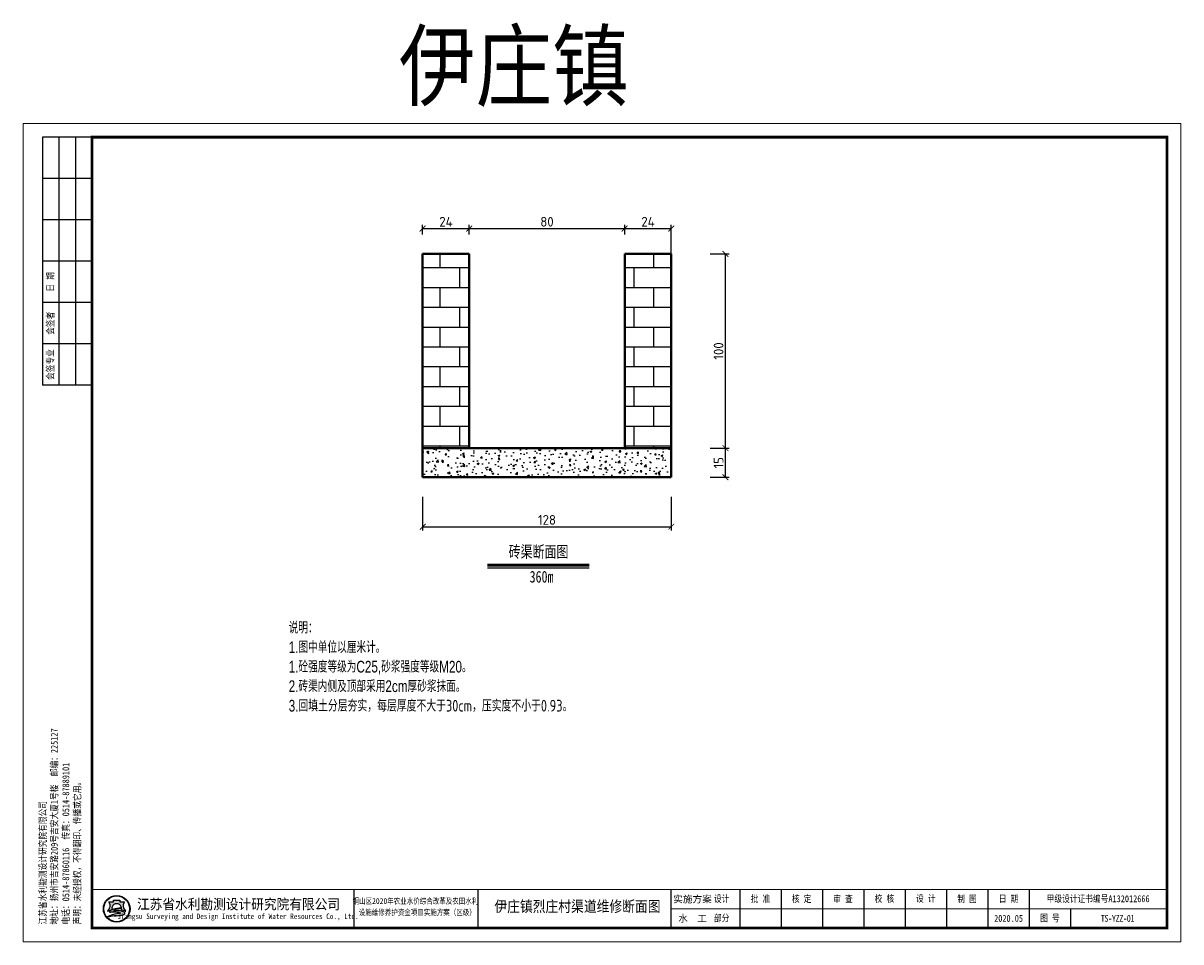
# Model space of a CAD drawing. Header units: millimetres. Extents: x 30754 to 36694, y 10642 to 15356.
import ezdxf
from ezdxf.enums import TextEntityAlignment as Align

# ---------------------------------------------------------------- set-up
doc = ezdxf.new("R2010")
doc.units = ezdxf.units.MM
doc.layers.add('实线', color=1, linetype='Continuous', lineweight=40)
doc.layers.add('钢筋表', color=1, linetype='Continuous')
doc.styles.add('HZTXT', font='hztxt_e.shx', dxfattribs={"width": 0.75, "bigfont": 'hztxt.shx'})
doc.styles.get("Standard").update_dxf_attribs({"font": 'tssdeng.shx', "bigfont": 'hztxt.shx'})
doc.styles.add('图框', font='仿宋_GB2312.TTF', dxfattribs={"width": 0.8, "height": 4})
doc.styles.add('图框仿宋', font='仿宋_GB2312.TTF', dxfattribs={"width": 0.85})
doc.dimstyles.new('10的比例', dxfattribs={"dimtxt": 50, "dimasz": 30, "dimexe": 20, "dimexo": 100, "dimgap": 10, "dimtad": 1, "dimdec": 0, "dimlfac": 0.1, "dimdsep": 46, "dimtxsty": 'Standard', "dimblk": 'ARCHTICK', "dimcen": 2.5, "dimadec": 0, "dimazin": 0, "dimtfac": 1, "dimtdec": 0, "dimtmove": 2, "dimatfit": 2, "dimldrblk": 'ARCHTICK', "dimfxl": 0, "dimarcsym": 0})

# ---------------------------------------------------------------- blocks, each defined once
blk = doc.blocks.new('_ArchTick')
at = {"color": 0, "linetype": 'ByBlock', "const_width": 0.15}
blk.add_lwpolyline([(-0.5, -0.5), (0.5, 0.5)], dxfattribs=at)
blk = doc.blocks.new('*D53')
at = {"color": 0, "lineweight": -2}
for p, q in [((32803.92365660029, 12925.56860654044), (32803.92365660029, 12752.04407821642)), ((34079.73746177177, 12925.56860654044), (34079.73746177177, 12752.04407821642)), ((32803.92365660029, 12772.04407821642), (34079.73746177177, 12772.04407821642))]:
    blk.add_line(p, q, dxfattribs=at)
at = {"layer": 'Defpoints', "color": 0}
for p in [(32803.92365660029, 13025.56860654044), (34079.73746177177, 13025.56860654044), (34079.73746177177, 12772.04407821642)]:
    blk.add_point(p, dxfattribs=at)
at = {"color": 0, "lineweight": -2, "xscale": 30, "yscale": 30, "zscale": 30, "rotation": 180}
blk.add_blockref('_ArchTick', (32803.92365660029, 12772.04407821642), dxfattribs=at)
at = {"color": 0, "lineweight": -2, "xscale": 30, "yscale": 30, "zscale": 30}
blk.add_blockref('_ArchTick', (34079.73746177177, 12772.04407821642), dxfattribs=at)
at = {"color": 0, "insert": (33441.83055918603, 12807.04407821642), "char_height": 50, "attachment_point": 5}
blk.add_mtext('128', dxfattribs=at)
blk = doc.blocks.new('*D54')
at = {"color": 0, "lineweight": -2}
for p, q in [((32803.92365660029, 14272.20412148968), (32803.92365660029, 14322.2037407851)), ((33043.06114329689, 14272.20412148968), (33043.06114329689, 14322.2037407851)), ((32803.92365660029, 14302.2037407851), (33043.06114329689, 14302.2037407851))]:
    blk.add_line(p, q, dxfattribs=at)
at = {"layer": 'Defpoints', "color": 0}
for p in [(33043.06114329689, 14302.2037407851), (32803.92365660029, 14172.20412148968), (33043.06114329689, 14172.20412148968)]:
    blk.add_point(p, dxfattribs=at)
at = {"color": 0, "lineweight": -2, "xscale": 30, "yscale": 30, "zscale": 30, "rotation": 180}
blk.add_blockref('_ArchTick', (32803.92365660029, 14302.2037407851), dxfattribs=at)
at = {"color": 0, "lineweight": -2, "xscale": 30, "yscale": 30, "zscale": 30}
blk.add_blockref('_ArchTick', (33043.06114329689, 14302.2037407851), dxfattribs=at)
at = {"color": 0, "insert": (32923.49239994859, 14337.2037407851), "char_height": 50, "attachment_point": 5}
blk.add_mtext('24', dxfattribs=at)
blk = doc.blocks.new('*D55')
at = {"color": 0, "lineweight": -2}
for p, q in [((33043.06114329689, 14272.20412148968), (33043.06114329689, 14322.2037407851)), ((33840.60003376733, 14272.20412148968), (33840.60003376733, 14322.2037407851)), ((33043.06114329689, 14302.2037407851), (33840.60003376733, 14302.2037407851))]:
    blk.add_line(p, q, dxfattribs=at)
at = {"layer": 'Defpoints', "color": 0}
for p in [(33840.60003376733, 14302.2037407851), (33043.06114329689, 14172.20412148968), (33840.60003376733, 14172.20412148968)]:
    blk.add_point(p, dxfattribs=at)
at = {"color": 0, "lineweight": -2, "xscale": 30, "yscale": 30, "zscale": 30, "rotation": 180}
blk.add_blockref('_ArchTick', (33043.06114329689, 14302.2037407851), dxfattribs=at)
at = {"color": 0, "lineweight": -2, "xscale": 30, "yscale": 30, "zscale": 30}
blk.add_blockref('_ArchTick', (33840.60003376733, 14302.2037407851), dxfattribs=at)
at = {"color": 0, "insert": (33441.83058853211, 14337.2037407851), "char_height": 50, "attachment_point": 5}
blk.add_mtext('80', dxfattribs=at)
blk = doc.blocks.new('*D50')
at = {"color": 0, "lineweight": -2}
for p, q in [((33840.60003376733, 14272.20412148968), (33840.60003376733, 14322.2037407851)), ((34079.73746177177, 14172.20412148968), (34079.73746177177, 14322.2037407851)), ((33840.60003376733, 14302.2037407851), (34079.73746177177, 14302.2037407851))]:
    blk.add_line(p, q, dxfattribs=at)
at = {"layer": 'Defpoints', "color": 0}
for p in [(34079.73746177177, 14302.2037407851), (33840.60003376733, 14172.20412148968), (34079.73746177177, 14072.20412148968)]:
    blk.add_point(p, dxfattribs=at)
at = {"color": 0, "lineweight": -2, "xscale": 30, "yscale": 30, "zscale": 30, "rotation": 180}
blk.add_blockref('_ArchTick', (33840.60003376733, 14302.2037407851), dxfattribs=at)
at = {"color": 0, "lineweight": -2, "xscale": 30, "yscale": 30, "zscale": 30}
blk.add_blockref('_ArchTick', (34079.73746177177, 14302.2037407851), dxfattribs=at)
at = {"color": 0, "insert": (33960.16874776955, 14337.2037407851), "char_height": 50, "attachment_point": 5}
blk.add_mtext('24', dxfattribs=at)
blk = doc.blocks.new('*D51')
at = {"color": 0, "lineweight": -2}
for p, q in [((34279.73746177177, 13175.56860654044), (34377.40972268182, 13175.56860654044)), ((34357.40972268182, 13025.56860654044), (34357.40972268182, 13175.56860654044)), ((34279.73746177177, 13025.56860654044), (34377.40972268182, 13025.56860654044))]:
    blk.add_line(p, q, dxfattribs=at)
at = {"layer": 'Defpoints', "color": 0}
for p in [(34179.73746177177, 13175.56860654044), (34357.40972268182, 13175.56860654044), (34179.73746177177, 13025.56860654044)]:
    blk.add_point(p, dxfattribs=at)
at = {"color": 0, "lineweight": -2, "xscale": 30, "yscale": 30, "zscale": 30}
for p, rotation in [((34357.40972268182, 13175.56860654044), 90), ((34357.40972268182, 13025.56860654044), 270)]:
    blk.add_blockref('_ArchTick', p, dxfattribs=dict(at, rotation=rotation))
at = {"color": 0, "insert": (34322.40972268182, 13100.56860654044), "char_height": 50, "attachment_point": 5, "rotation": 90}
blk.add_mtext('15', dxfattribs=at)
blk = doc.blocks.new('*D52')
at = {"color": 0, "lineweight": -2}
for p, q in [((34279.73746177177, 14172.20412148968), (34377.40972268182, 14172.20412148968)), ((34357.40972268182, 13175.56860654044), (34357.40972268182, 14172.20412148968)), ((34279.73746177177, 13175.56860654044), (34377.40972268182, 13175.56860654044))]:
    blk.add_line(p, q, dxfattribs=at)
at = {"layer": 'Defpoints', "color": 0}
for p in [(34179.73746177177, 14172.20412148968), (34357.40972268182, 14172.20412148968), (34179.73746177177, 13175.56860654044)]:
    blk.add_point(p, dxfattribs=at)
at = {"color": 0, "lineweight": -2, "xscale": 30, "yscale": 30, "zscale": 30}
for p, rotation in [((34357.40972268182, 14172.20412148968), 90), ((34357.40972268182, 13175.56860654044), 270)]:
    blk.add_blockref('_ArchTick', p, dxfattribs=dict(at, rotation=rotation))
at = {"color": 0, "insert": (34322.40972268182, 13673.88636401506), "char_height": 50, "attachment_point": 5, "rotation": 90}
blk.add_mtext('100', dxfattribs=at)
blk = doc.blocks.new('A$C05D009C4')
h = blk.add_hatch(color=152)
h.dxf.hatch_style = 1
h.paths.add_polyline_path([(38.76634422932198, 12.00000043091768, 1), (29.08865293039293, 12.00000043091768, 1)])
h.paths.add_polyline_path([(38.60348013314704, 12.00000043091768, 1), (29.25151702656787, 12.00000043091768, 1)], flags=16)
h = blk.add_hatch(color=152)
h.dxf.hatch_style = 1
edge = h.paths.add_edge_path()
edge.add_arc((35.80941788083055, 9.575133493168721), 1.461698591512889, 43.31770961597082, 70.37003522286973)
edge.add_arc((34.42980354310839, 5.707128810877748), 5.568375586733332, 70.37003522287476, 84.52854590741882)
edge.add_arc((33.84297116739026, -0.4193505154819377), 11.72289597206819, 84.5285459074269, 95.17746754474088)
edge.add_arc((33.98455820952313, 9.871856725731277), 1.831337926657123, 111.7965680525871, 130.9174013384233, ccw=False)
edge.add_arc((35.88031062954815, 5.131314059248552), 6.936886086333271, 98.84274785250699, 111.79656805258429, ccw=False)
edge.add_arc((36.94667027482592, -1.723119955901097), 13.873772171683, 95.21036804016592, 98.84274785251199, ccw=False)
edge.add_ellipse((33.92749857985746, 12.29239262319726), major_axis=(-1.773815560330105, 0), ratio=0.8776980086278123, start_angle=172.6538623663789, end_angle=176.9129867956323)
edge.add_arc((35.5198629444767, 1.961408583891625), 10.24870363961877, 88.99992913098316, 98.52267106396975)
edge.add_arc((35.12653322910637, 4.586134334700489), 7.594670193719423, 98.5226710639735, 116.8491039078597)
edge.add_arc((32.25213067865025, 10.26438692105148), 1.230336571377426, 116.8491039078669, 139.2900683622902)
edge.add_arc((31.46765470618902, 10.93937932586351), 0.1954369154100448, 139.2900683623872, 263.050638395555)
edge.add_arc((31.6508042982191, 12.44199076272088), 1.70916902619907, 263.0506383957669, 272.136251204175)
edge.add_arc((32.81845198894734, -18.86063921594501), 29.61523112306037, 88.46268833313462, 92.13625120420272, ccw=False)
edge.add_arc((33.47617064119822, 5.646726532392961), 5.099041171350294, 68.07113774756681, 88.46268833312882, ccw=False)
edge.add_arc((37.58583333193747, -10.91731833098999), 21.4080615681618, 95.91294384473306, 98.79521578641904)
edge.add_arc((36.21854744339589, -2.080308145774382), 12.46590188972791, 98.79521578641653, 117.8496747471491)
edge.add_arc((94.71745532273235, -228.4932870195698), 245.9934265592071, 104.7703900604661, 105.15790668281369, ccw=False)
edge.add_line((32.00239593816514, 9.371353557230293), (31.19887532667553, 9.045501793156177))
edge.add_arc((52.56004672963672, -88.12407043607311), 99.48982566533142, 100.90627282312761, 102.39834375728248, ccw=False)
edge.add_line((33.73627840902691, 9.56877043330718), (33.12568101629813, 9.380185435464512))
edge.add_arc((30.81630882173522, 37.972111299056), 28.68503833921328, 274.6177604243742, 279.6944367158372)
edge.add_arc((34.87653799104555, 14.20489724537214), 4.573507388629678, 279.694436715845, 287.6119267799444)
edge.add_arc((35.76080622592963, 11.41934255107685), 1.650966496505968, 287.6119267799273, 311.5140981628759)
edge.add_arc((36.67269599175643, 10.38914956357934), 0.2751610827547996, 311.5140981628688, 403.3177096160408)
edge = h.paths.add_edge_path()
edge.add_arc((38.34861255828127, 13.13700150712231), 2.066422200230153, 138.9741968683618, 204.1180883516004, ccw=False)
edge.add_line((36.78967462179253, 14.493398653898), (35.09257135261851, 14.49339865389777))
edge.add_line((35.09257135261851, 14.49339865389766), (35.09257135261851, 15.08006322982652))
edge.add_line((35.09257135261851, 15.08006322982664), (32.76242580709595, 15.08006322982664))
edge.add_line((32.7624258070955, 15.08006322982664), (32.7624258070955, 14.493398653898))
edge.add_line((32.7624258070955, 14.493398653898), (31.06532253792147, 14.49339865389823))
edge.add_arc((29.50638460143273, 13.13700150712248), 2.066422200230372, -24.118088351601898, 41.0258031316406, ccw=False)
edge.add_arc((27.96985254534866, 13.82490774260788), 3.749914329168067, 314.34412131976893, 335.8819116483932, ccw=False)
edge.add_arc((29.92445522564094, 14.17747483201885), 3.106664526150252, 282.3877277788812, 290.1465811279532)
edge.add_arc((26.86021156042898, 22.52986721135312), 12.00340818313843, 290.1465811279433, 296.6495194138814)
edge.add_ellipse((33.92749857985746, 12.29239262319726), major_axis=(-1.773815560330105, 0), ratio=0.8776980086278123, start_angle=176.9129867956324, end_angle=378.37473811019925, ccw=False)
edge.add_ellipse((33.92749857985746, 12.29239262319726), major_axis=(-1.773815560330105, 0), ratio=0.8776980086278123, start_angle=172.653862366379, end_angle=176.9129867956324, ccw=False)
edge.add_ellipse((33.92749857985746, 12.29239262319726), major_axis=(-1.773815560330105, 0), ratio=0.8776980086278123, start_angle=161.6252618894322, end_angle=172.653862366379, ccw=False)
edge.add_arc((40.9947855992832, 22.52986721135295), 12.00340818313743, 243.3504805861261, 249.853418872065)
edge.add_arc((37.93054193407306, 14.17747483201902), 3.106664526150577, 249.8534188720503, 257.61227222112)
edge.add_arc((39.8851446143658, 13.82490774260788), 3.74991432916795, 204.1180883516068, 225.6558786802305, ccw=False)
at = {"lineweight": 0}
for p, q in [((-9.660525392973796e-07, 4.309176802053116e-07), (-9.660525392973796e-07, 297.000000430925)), ((-9.660525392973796e-07, 297.000000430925), (419.9999990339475, 297.000000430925)), ((419.9999990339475, 297.000000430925), (419.9999990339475, 4.309176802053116e-07)), ((414.9999990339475, 12.00000043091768), (234.999999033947, 12.00000043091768)), ((419.9999990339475, 4.309176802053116e-07), (-9.660525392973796e-07, 4.309176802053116e-07))]:
    blk.add_line(p, q, dxfattribs=at)
for p, q in [((24.99999903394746, 292.000000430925), (6.999999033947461, 292.000000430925)), ((6.999999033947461, 292.000000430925), (6.999999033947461, 202.000000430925)), ((12.99999903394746, 292.000000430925), (12.99999903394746, 202.000000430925)), ((18.99999903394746, 292.000000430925), (18.99999903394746, 202.000000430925)), ((24.99999903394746, 277.000000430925), (6.999999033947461, 277.000000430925)), ((24.99999903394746, 262.000000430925), (6.999999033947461, 262.000000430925)), ((24.99999903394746, 247.000000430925), (6.999999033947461, 247.000000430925)), ((24.99999903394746, 232.000000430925), (6.999999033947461, 232.000000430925)), ((24.99999903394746, 217.000000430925), (6.999999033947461, 217.000000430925)), ((24.99999903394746, 202.000000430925), (6.999999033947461, 202.000000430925)), ((119.9999990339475, 19.00000043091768), (119.9999990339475, 5.000000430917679)), ((164.9999990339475, 19.00000043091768), (164.9999990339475, 5.000000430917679)), ((234.9999990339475, 19.00000043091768), (234.9999990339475, 5.00000043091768)), ((259.9999990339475, 19.00000043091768), (259.9999990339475, 5.00000043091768)), ((274.9999990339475, 19.00000043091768), (274.9999990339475, 5.00000043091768)), ((289.9999990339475, 19.00000043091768), (289.9999990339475, 5.00000043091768)), ((304.9999990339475, 19.00000043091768), (304.9999990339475, 5.00000043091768)), ((319.9999990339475, 19.00000043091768), (319.9999990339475, 5.00000043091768)), ((334.9999990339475, 19.00000043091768), (334.9999990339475, 5.00000043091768)), ((349.9999990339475, 19.00000043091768), (349.9999990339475, 5.00000043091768)), ((364.9999990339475, 19.00000043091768), (364.9999990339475, 5.00000043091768)), ((379.999999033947, 12.00000043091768), (379.9999990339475, 5.00000043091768))]:
    blk.add_line(p, q)
at = {"lineweight": 0, "const_width": 1}
blk.add_lwpolyline([(24.99999903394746, 292.000000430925), (414.9999990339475, 292.000000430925), (414.9999990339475, 5.000000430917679), (24.99999903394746, 5.000000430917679)], close=True, dxfattribs=at)
at = {"lineweight": 0, "const_width": 0.4}
blk.add_lwpolyline([(414.9999990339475, 19.00000043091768), (24.99999903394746, 19.00000043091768)], dxfattribs=at)
at = {"color": 152}
for points in [[(32.24412084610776, 11.80161810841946, -0.02838203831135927), (30.9944621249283, 11.26089297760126, -0.03386732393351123), (30.59091593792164, 11.14313889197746, 0.09425397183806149), (31.39241893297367, 12.29262291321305, 0.2921547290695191), (31.06532253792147, 14.49339865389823), (32.7624258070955, 14.493398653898), (32.7624258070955, 15.08006322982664), (35.09257135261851, 15.08006322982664), (35.09257135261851, 14.49339865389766), (36.78967462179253, 14.493398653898, 0.29215472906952), (36.46257822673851, 12.29262291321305, 0.09425397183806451), (37.26408122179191, 11.14313889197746, -0.03386732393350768), (36.86053503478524, 11.26089297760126, -0.02838203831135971), (35.61087631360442, 11.80161810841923)], [(35.69874016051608, 12.20855107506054, 0.04157472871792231), (34.00099750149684, 12.0969388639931, 0.08013502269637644), (31.69645858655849, 11.36209207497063, 0.09823132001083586), (31.31950936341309, 11.06684910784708, 0.599439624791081), (31.4440083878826, 10.74537819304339, 0.03966424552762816), (31.71451524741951, 10.73400959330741, -0.01603031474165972), (33.61296736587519, 10.7439323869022, -0.08921046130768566), (35.38043369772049, 10.37684313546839, 0.01257694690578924), (34.31246967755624, 10.23900910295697, 0.08333285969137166), (30.39505916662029, 8.941746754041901, -0.001690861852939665), (32.00239593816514, 9.371353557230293), (31.19887532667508, 9.045501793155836, -0.006510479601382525), (33.73627840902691, 9.56877043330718), (33.12568101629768, 9.380185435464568, 0.02215480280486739), (35.64668768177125, 9.69670034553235, 0.03456031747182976), (36.26033635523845, 9.845760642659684, 0.1046726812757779), (36.85507394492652, 10.1831109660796, 0.4234638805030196), (36.87289239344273, 10.57792197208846, 0.1185893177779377), (36.30046705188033, 10.95188092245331, 0.06185687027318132), (34.96074712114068, 11.25013391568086, 0.04649815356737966), (32.78508617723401, 11.25571562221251, -0.08362449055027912), (33.30456005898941, 11.57226876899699, -0.05658197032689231), (34.81395098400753, 11.985748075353, -0.01585057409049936), (35.68675431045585, 12.0933255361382)]]:
    blk.add_lwpolyline(points, format="xyb", dxfattribs=at)
for radius in [4.838845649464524, 4.675981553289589]:
    blk.add_circle((33.92749857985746, 12.00000043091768), radius, dxfattribs=at)
blk.add_arc((35.88031062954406, 5.131314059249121), 6.936886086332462, 98.84274785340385, 111.796568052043, dxfattribs=at)
for start_param, end_param in [(2.820892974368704, 6.603884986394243), (3.013378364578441, 3.087714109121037)]:
    blk.add_ellipse((33.92749857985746, 12.29239262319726), major_axis=(-1.773815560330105, 0), ratio=0.8776980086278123, start_param=start_param, end_param=end_param, dxfattribs=at)
at = {"style": '图框'}
for s, p in [('实施方案', (242.8339290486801, 15.50000043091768)), ('水  工', (242.8339290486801, 8.50000043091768))]:
    blk.add_text(s, height=2.5, dxfattribs=at).set_placement(p, align=Align.MIDDLE_CENTER)
for s, height, width, p in [('江苏省水利勘测设计研究院有限公司', 3.75, 0.9, (78.12731828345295, 13.75084632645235)), ('铜山区2020年农业水价综合改革及农田水利 ', 2.105352, 0.8, (142.9967436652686, 14.87314912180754)), ('Jiangsu Surveying and Design Institute of Water Resources Co., Ltd.', 2, 0.8, (77.95519032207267, 9.01340422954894)), ('设施维修养护资金项目实施方案（区级）', 2.105352, 0.8, (142.9855656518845, 10.78126492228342))]:
    blk.add_text(s, height=height, dxfattribs=dict(at, width=width)).set_placement(p, align=Align.MIDDLE)
at = {"char_height": 2.5, "rotation": 90, "style": '图框'}
for s, insert, attachment_point in [('日 期', (9.99999903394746, 239.500000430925), 5), ('会签者', (9.99999903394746, 224.500000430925), 5), ('会签专业', (9.99999903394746, 209.500000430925), 5), ('江苏省水利勘测设计研究院有限公司\\P地址：扬州市吉安路209号吉安大厦1号楼  邮编：225127\\P电话：0514-87860116  传真：0514-87889101\\P声明：未经授权，不得翻印、传播或它用。', (5.878844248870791, 6.298893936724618), 1)]:
    blk.add_mtext(s, dxfattribs=dict(at, insert=insert, attachment_point=attachment_point))
at = {"char_height": 2.5, "attachment_point": 5, "style": '图框'}
for s, insert in [('设计', (253.4021526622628, 15.50000043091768)), ('批 准', (267.4999990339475, 15.50000043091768)), ('核 定', (282.4374990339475, 15.4722226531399)), ('审 查', (297.4305545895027, 15.47328670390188)), ('校 核', (312.4652768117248, 15.54328199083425)), ('设 计', (327.4722212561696, 15.59333100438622)), ('制 图', (342.416665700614, 15.47792459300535)), ('日 期', (357.4999990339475, 15.50000043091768)), ('甲级设计证书编号A132012666', (389.9999990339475, 15.50000043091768)), ('部分', (253.4021526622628, 8.50000043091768)), ('2020.05', (357.4999990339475, 8.500000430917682)), ('图 号', (372.4999990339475, 8.50000043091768))]:
    blk.add_mtext(s, dxfattribs=dict(at, insert=insert))

msp = doc.modelspace()

# ---------------------------------------------------------------- hatches: boundary and pattern name
h = msp.add_hatch()
h.set_pattern_fill('AR-B816', color=256, scale=0.5, style=0)
h.set_pattern_definition([(0, (32385.1395242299, 792.0440782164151), (0, 101.6), []), (90, (32385.1395242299, 792.0440782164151), (-101.6, 101.6), [101.6, -101.6])])
h.paths.add_polyline_path([(33043.06114329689, 14172.20412148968), (32803.92365660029, 14172.20412148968), (32803.92365660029, 13175.56860654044), (33043.06114329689, 13175.56860654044)])
h = msp.add_hatch()
h.set_pattern_fill('AR-B816', color=256, scale=0.5, style=0)
h.set_pattern_definition([(180, (34498.52165283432, 792.0440782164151), (0, 101.6), []), (90, (34498.52165283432, 792.0440782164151), (101.6, 101.6), [101.6, -101.6])])
h.paths.add_polyline_path([(33840.60003376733, 14172.20412148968), (34079.73752046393, 14172.20412148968), (34079.73752046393, 13175.56860654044), (33840.60003376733, 13175.56860654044)])
h = msp.add_hatch()
h.set_pattern_fill('AR-CONC', color=256, scale=0.5, style=0)
h.set_pattern_definition([(49.99999999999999, (32474.2770109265, 492.0440782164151), (91.092334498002, -7.969542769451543), [9.525, -104.775]), (355, (32474.2770109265, 492.0440782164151), (-17.62141298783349, 95.52832144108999), [7.62, -83.82]), (100.451, (32481.8680109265, 491.3799532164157), (73.47125083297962, 87.55834391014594), [8.095, -89.045]), (46.18420000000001, (32474.2770109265, 517.4440782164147), (135.539520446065, -21.02116396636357), [14.2875, -157.1625]), (96.6356, (32485.57196092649, 515.6923282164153), (118.7021172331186, 123.7127779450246), [12.1425, -133.5675]), (351.1840000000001, (32474.2770109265, 517.4440782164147), (118.702302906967, 123.7125589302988), [11.43, -125.73]), (21, (32486.97701092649, 511.0940782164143), (75.80743991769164, -51.13275925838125), [9.525, -104.775]), (326.0000000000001, (32486.97701092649, 511.0940782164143), (30.90101417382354, 92.09398306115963), [7.62, -83.82]), (71.4514, (32493.29426092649, 506.8330282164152), (106.7082453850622, 40.96142885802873), [8.095, -89.045]), (37.50000000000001, (32474.2770109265, 492.0440782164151), (1.544301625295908, 42.27751943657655), [0, -82.804, 0, -85.09, 0, -84.1375]), (7.499999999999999, (32474.2770109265, 492.0440782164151), (33.40983125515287, 50.09028740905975), [0, -48.514, 0, -80.899, 0, -32.0675]), (327.5, (32445.95601092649, 492.0440782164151), (67.7952975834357, -2.864371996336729), [0, -31.75, 0, -99.06, 0, -131.445]), (317.5, (32433.2560109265, 492.0440782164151), (74.06459069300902, 12.71324551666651), [0, -41.275, 0, -65.786, 0, -93.345])])
h.paths.add_polyline_path([(33043.06114329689, 13175.56860654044), (32803.92365660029, 13175.56860654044), (32803.92365660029, 13025.56860654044), (34079.73746177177, 13025.56860654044), (34079.73746177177, 13175.56860654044), (33840.60003376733, 13175.56860654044)])

# ---------------------------------------------------------------- linework, layer by layer
msp.add_line((33136.00355172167, 12560.3436859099), (33658.89281899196, 12560.3436859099))
at = {"layer": '实线'}
for p, q in [((32803.92365660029, 13175.56860654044), (32803.92365660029, 14172.20412148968)), ((32803.92365660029, 14172.20412148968), (33043.06114329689, 14172.20412148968)), ((33043.06114329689, 13175.56860654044), (33043.06114329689, 14172.20412148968)), ((33840.60003376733, 13175.56860654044), (33840.60003376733, 14172.20412148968)), ((33840.60003376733, 14172.20412148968), (34079.73746177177, 14172.20412148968)), ((34079.73746177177, 13175.56860654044), (34079.73746177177, 14172.20412148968)), ((32803.92365660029, 13025.56860654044), (32803.92365660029, 13175.56860654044)), ((33043.06114329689, 13175.56860654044), (32803.92365660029, 13175.56860654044)), ((33043.06114329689, 13175.56860654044), (33840.60003376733, 13175.56860654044)), ((33840.60003376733, 13175.56860654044), (34079.73746177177, 13175.56860654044)), ((34079.73746177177, 13175.56860654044), (34079.73746177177, 13025.56860654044)), ((32803.92365660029, 13025.56860654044), (34079.73746177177, 13025.56860654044))]:
    msp.add_line(p, q, dxfattribs=at)
at = {"layer": '钢筋表', "lineweight": 50}
msp.add_line((33136.00355172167, 12575.3436859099), (33658.89281899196, 12575.3436859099), dxfattribs=at)

# ---------------------------------------------------------------- block references
at = {"xscale": 14.14285717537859, "yscale": 14.14285713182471, "zscale": 14.14285717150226}
msp.add_blockref('A$C05D009C4', (30754.1100588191, 10641.58398417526), dxfattribs=at)

# ---------------------------------------------------------------- texts
at = {"style": '图框仿宋', "width": 0.85}
for s, height, p in [('伊庄镇', 339.4285720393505, (33271.00709378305, 15137.2356259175)), ('伊庄镇烈庄村渠道维修断面图', 56.57142867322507, (33598.19552110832, 10823.72048802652))]:
    msp.add_text(s, height=height, dxfattribs=at).set_placement(p, align=Align.MIDDLE_CENTER)
at = {"attachment_point": 1, "style": 'HZTXT'}
for s, insert, char_height in [('{\\fFangSong_GB2312|b0|i0|c134|p49;砖渠断面图}', (33244.91851358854, 12673.875775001), 60), ('{\\fFangSong_GB2312|b0|i0|c134|p49;360m}', (33352.70186152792, 12545.47653405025), 60), ('说明：\\P1.图中单位以厘米计。\\P1.砼强度等级为C25,砂浆强度等级M20。\\P2.砖渠内侧及顶部采用2cm厚砂浆抹面。\\P3.{\\Ftssdeng,hztxt|c134;\\W0.8;回填土分层夯实，每层厚度不大于30cm，压实度不小于0.93。}', (32116.42733787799, 12284.05089671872), 60.06)]:
    msp.add_mtext(s, dxfattribs=dict(at, insert=insert, char_height=char_height))
at = {"insert": (36368.74831936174, 10761.79827611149), "char_height": 35.35714292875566, "width": 453.4479596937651, "attachment_point": 5, "style": '图框'}
msp.add_mtext('{\\fSimSun|b0|i0|c134|p2;\\T0.9;TS-YZZ-01}', dxfattribs=at)

# ---------------------------------------------------------------- dimensions: what is measured, and where the dimension line sits
for base, p1, p2, picture, middle in [((33043.06114329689, 14302.2037407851), (32803.92365660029, 14172.20412148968), (33043.06114329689, 14172.20412148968), '*D54', (32923.49239994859, 14337.2037407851)), ((33840.60003376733, 14302.2037407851), (33043.06114329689, 14172.20412148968), (33840.60003376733, 14172.20412148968), '*D55', (33441.83058853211, 14337.2037407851)), ((34079.73746177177, 14302.2037407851), (33840.60003376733, 14172.20412148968), (34079.73746177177, 14072.20412148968), '*D50', (33960.16874776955, 14337.2037407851)), ((34079.73746177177, 12772.04407821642), (32803.92365660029, 13025.56860654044), (34079.73746177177, 13025.56860654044), '*D53', (33441.83055918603, 12807.04407821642))]:
    dim = msp.add_linear_dim(base=base, p1=p1, p2=p2, dimstyle='10的比例')
    dim.commit()
    dim.dimension.update_dxf_attribs({"geometry": picture, "text_midpoint": middle})
for base, p1, p2, picture, middle in [((34357.40972268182, 14172.20412148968), (34179.73746177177, 13175.56860654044), (34179.73746177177, 14172.20412148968), '*D52', (34322.40972268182, 13673.88636401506)), ((34357.40972268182, 13175.56860654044), (34179.73746177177, 13025.56860654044), (34179.73746177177, 13175.56860654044), '*D51', (34322.40972268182, 13100.56860654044))]:
    dim = msp.add_linear_dim(base=base, p1=p1, p2=p2, angle=90, dimstyle='10的比例')
    dim.commit()
    dim.dimension.update_dxf_attribs({"geometry": picture, "text_midpoint": middle})

doc.saveas('drawing.dxf')
